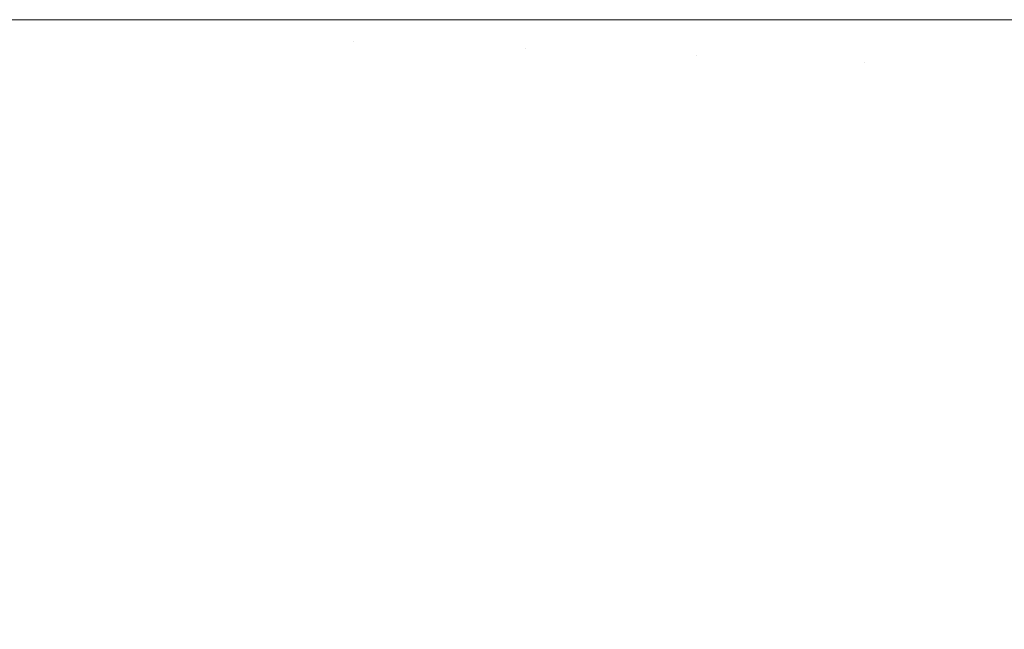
# Model space of a CAD drawing. Header units: centimetres. Extents: x -26 to 27.3, y -25.3 to -23.5.
# Tile 171 of 200: x 27.2136 to 27.2379, y -25.175 to -25.1599. Entities that reach past the tile are written whole.
import ezdxf

# ---------------------------------------------------------------- set-up
doc = ezdxf.new("R2010")
doc.units = ezdxf.units.CM
doc.header["$LTSCALE"] = 2.54
doc.layers.add('Lucido design-1', color=7, linetype='Continuous')

# ---------------------------------------------------------------- blocks, each defined once
blk = doc.blocks.new('Gruppo-4-1')
at = {"color": 7, "linetype": 'Continuous', "lineweight": 9}
for points, invisible_edges in [([(27.213269, -25.159888, -349.282743), (27.215312, -25.159888, -349.282868), (27.215312, -23.559888, -349.282868), (27.213269, -23.559888, -349.282743)], 10), ([(27.217572, -23.559888, -349.283005), (27.215312, -23.559888, -349.282868), (27.215312, -25.159888, -349.282868), (27.217572, -25.159888, -349.283005)], 10), ([(27.217572, -25.159888, -349.283005), (27.219296, -25.159888, -349.283185), (27.219296, -23.559888, -349.283185), (27.217572, -23.559888, -349.283005)], 10), ([(27.221862, -23.559888, -349.283452), (27.219296, -23.559888, -349.283185), (27.219296, -25.159888, -349.283185), (27.221862, -25.159888, -349.283452)], 10), ([(27.221862, -25.159888, -349.283452), (27.223269, -25.159888, -349.28366), (27.223269, -23.559888, -349.28366), (27.221862, -23.559888, -349.283452)], 10), ([(27.226121, -23.559888, -349.284083), (27.223269, -23.559888, -349.28366), (27.223269, -25.159888, -349.28366), (27.226121, -25.159888, -349.284083)], 10), ([(27.226121, -25.159888, -349.284083), (27.227226, -25.159888, -349.284295), (27.227226, -23.559888, -349.284295), (27.226121, -23.559888, -349.284083)], 10), ([(27.230342, -23.559888, -349.284894), (27.227226, -23.559888, -349.284295), (27.227226, -25.159888, -349.284295), (27.230342, -25.159888, -349.284894)], 10), ([(27.215308, -25.160141, -350.082489), (27.215292, -25.160393, -350.082489), (27.211318, -25.160055, -350.082647), (27.211323, -25.159972, -350.082647)], 15), ([(27.215314, -25.159888, -350.082489), (27.215308, -25.160141, -350.082489), (27.211323, -25.159972, -350.082647), (27.211325, -25.159888, -350.082647)], 7), ([(27.215312, -25.159888, -349.282868), (27.213269, -25.159888, -349.282743), (27.213265, -25.160054, -349.282743), (27.217565, -25.160237, -349.283005)], 14), ([(27.219298, -25.159888, -350.082171), (27.219289, -25.16031, -350.082171), (27.215308, -25.160141, -350.082489), (27.215314, -25.159888, -350.082489)], 7), ([(27.217565, -25.160237, -349.283005), (27.217572, -25.159888, -349.283005), (27.215312, -25.159888, -349.282868)], 9), ([(27.219296, -25.159888, -349.283185), (27.217572, -25.159888, -349.283005), (27.217565, -25.160237, -349.283005), (27.221851, -25.160419, -349.283452)], 14), ([(27.223272, -25.159888, -350.081693), (27.22326, -25.160479, -350.081693), (27.219289, -25.16031, -350.082171), (27.219298, -25.159888, -350.082171)], 7), ([(27.221851, -25.160419, -349.283452), (27.221862, -25.159888, -349.283452), (27.219296, -25.159888, -349.283185)], 9), ([(27.221851, -25.160419, -349.283452), (27.226106, -25.1606, -349.284083), (27.226121, -25.159888, -349.284083), (27.223269, -25.159888, -349.28366)], 11), ([(27.223269, -25.159888, -349.28366), (27.221862, -25.159888, -349.283452), (27.221851, -25.160419, -349.283452)], 10), ([(27.22723, -25.159888, -350.081056), (27.227213, -25.160647, -350.081056), (27.22326, -25.160479, -350.081693), (27.223272, -25.159888, -350.081693)], 7), ([(27.226106, -25.1606, -349.284083), (27.230323, -25.160779, -349.284894), (27.230342, -25.159888, -349.284894), (27.227226, -25.159888, -349.284295)], 11), ([(27.227226, -25.159888, -349.284295), (27.226121, -25.159888, -349.284083), (27.226106, -25.1606, -349.284083)], 10), ([(27.231163, -25.159888, -350.080259), (27.231143, -25.160814, -350.080259), (27.227213, -25.160647, -350.081056), (27.22723, -25.159888, -350.081056)], 7), ([(27.230323, -25.160779, -349.284894), (27.234495, -25.160956, -349.285885), (27.234517, -25.159888, -349.285885), (27.23116, -25.159888, -349.285088)], 11), ([(27.23116, -25.159888, -349.285088), (27.230342, -25.159888, -349.284894), (27.230323, -25.160779, -349.284894)], 10), ([(27.235066, -25.159888, -350.079304), (27.235043, -25.160979, -350.079304), (27.231143, -25.160814, -350.080259), (27.231163, -25.159888, -350.080259)], 7), ([(27.234495, -25.160956, -349.285885), (27.238613, -25.161131, -349.287051), (27.23864, -25.159888, -349.287051), (27.235064, -25.159888, -349.286039)], 11), ([(27.235064, -25.159888, -349.286039), (27.234517, -25.159888, -349.285885), (27.234495, -25.160956, -349.285885)], 10), ([(27.238933, -25.159888, -350.078192), (27.238906, -25.161143, -350.078192), (27.235043, -25.160979, -350.079304), (27.235066, -25.159888, -350.079304)], 7), ([(27.215228, -25.160895, -350.082489), (27.21518, -25.161144, -350.082489), (27.211281, -25.160303, -350.082647), (27.211297, -25.160221, -350.082647)], 15), ([(27.215265, -25.160645, -350.082489), (27.215228, -25.160895, -350.082489), (27.211297, -25.160221, -350.082647), (27.211309, -25.160138, -350.082647)], 15), ([(27.215292, -25.160393, -350.082489), (27.215265, -25.160645, -350.082489), (27.211309, -25.160138, -350.082647), (27.211318, -25.160055, -350.082647)], 15), ([(27.213255, -25.16022, -349.282743), (27.213237, -25.160385, -349.282743), (27.217506, -25.160932, -349.283005), (27.217543, -25.160585, -349.283005)], 15), ([(27.213265, -25.160054, -349.282743), (27.213255, -25.16022, -349.282743), (27.217543, -25.160585, -349.283005), (27.217565, -25.160237, -349.283005)], 15), ([(27.219289, -25.16031, -350.082171), (27.219262, -25.160731, -350.082171), (27.215292, -25.160393, -350.082489), (27.215308, -25.160141, -350.082489)], 15), ([(27.217565, -25.160237, -349.283005), (27.217543, -25.160585, -349.283005), (27.221817, -25.160949, -349.283452), (27.221851, -25.160419, -349.283452)], 15), ([(27.215052, -25.161633, -350.082489), (27.214973, -25.161874, -350.082489), (27.211212, -25.160545, -350.082647), (27.211239, -25.160465, -350.082647)], 15), ([(27.215121, -25.16139, -350.082489), (27.215052, -25.161633, -350.082489), (27.211239, -25.160465, -350.082647), (27.211261, -25.160385, -350.082647)], 15), ([(27.21518, -25.161144, -350.082489), (27.215121, -25.16139, -350.082489), (27.211261, -25.160385, -350.082647), (27.211281, -25.160303, -350.082647)], 15), ([(27.213237, -25.160385, -349.282743), (27.213212, -25.16055, -349.282743), (27.217454, -25.161277, -349.283005), (27.217506, -25.160932, -349.283005)], 15), ([(27.219262, -25.160731, -350.082171), (27.219218, -25.161151, -350.082171), (27.215265, -25.160645, -350.082489), (27.215292, -25.160393, -350.082489)], 15), ([(27.22326, -25.160479, -350.081693), (27.223222, -25.161068, -350.081693), (27.219262, -25.160731, -350.082171), (27.219289, -25.16031, -350.082171)], 15), ([(27.221851, -25.160419, -349.283452), (27.221817, -25.160949, -349.283452), (27.226061, -25.16131, -349.284083), (27.226106, -25.1606, -349.284083)], 15), ([(27.227213, -25.160647, -350.081056), (27.227165, -25.161404, -350.081056), (27.223222, -25.161068, -350.081693), (27.22326, -25.160479, -350.081693)], 15), ([(27.214784, -25.162343, -350.082489), (27.214675, -25.162571, -350.082489), (27.211114, -25.160776, -350.082647), (27.21115, -25.1607, -350.082647)], 15), ([(27.214884, -25.16211, -350.082489), (27.214784, -25.162343, -350.082489), (27.21115, -25.1607, -350.082647), (27.211183, -25.160623, -350.082647)], 15), ([(27.214973, -25.161874, -350.082489), (27.214884, -25.16211, -350.082489), (27.211183, -25.160623, -350.082647), (27.211212, -25.160545, -350.082647)], 15), ([(27.213181, -25.160713, -349.282743), (27.213142, -25.160875, -349.282743), (27.217307, -25.161959, -349.283005), (27.217388, -25.16162, -349.283005)], 15), ([(27.213212, -25.16055, -349.282743), (27.213181, -25.160713, -349.282743), (27.217388, -25.16162, -349.283005), (27.217454, -25.161277, -349.283005)], 15), ([(27.219218, -25.161151, -350.082171), (27.219155, -25.161569, -350.082171), (27.215228, -25.160895, -350.082489), (27.215265, -25.160645, -350.082489)], 15), ([(27.217543, -25.160585, -349.283005), (27.217506, -25.160932, -349.283005), (27.221761, -25.161477, -349.283452), (27.221817, -25.160949, -349.283452)], 15), ([(27.223222, -25.161068, -350.081693), (27.22316, -25.161656, -350.081693), (27.219218, -25.161151, -350.082171), (27.219262, -25.160731, -350.082171)], 15), ([(27.226106, -25.1606, -349.284083), (27.226061, -25.16131, -349.284083), (27.230266, -25.161668, -349.284894), (27.230323, -25.160779, -349.284894)], 15), ([(27.231143, -25.160814, -350.080259), (27.231085, -25.161738, -350.080259), (27.227165, -25.161404, -350.081056), (27.227213, -25.160647, -350.081056)], 15), ([(27.214291, -25.163226, -350.082489), (27.214145, -25.163432, -350.082489), (27.210939, -25.161061, -350.082647), (27.210987, -25.160992, -350.082647)], 15), ([(27.214429, -25.163013, -350.082489), (27.214291, -25.163226, -350.082489), (27.210987, -25.160992, -350.082647), (27.211032, -25.160922, -350.082647)], 15), ([(27.214557, -25.162795, -350.082489), (27.214429, -25.163013, -350.082489), (27.211032, -25.160922, -350.082647), (27.211075, -25.16085, -350.082647)], 15), ([(27.214675, -25.162571, -350.082489), (27.214557, -25.162795, -350.082489), (27.211075, -25.16085, -350.082647), (27.211114, -25.160776, -350.082647)], 15), ([(27.213142, -25.160875, -349.282743), (27.213097, -25.161035, -349.282743), (27.217212, -25.162295, -349.283005), (27.217307, -25.161959, -349.283005)], 15), ([(27.219155, -25.161569, -350.082171), (27.219075, -25.161983, -350.082171), (27.21518, -25.161144, -350.082489), (27.215228, -25.160895, -350.082489)], 15), ([(27.217506, -25.160932, -349.283005), (27.217454, -25.161277, -349.283005), (27.221682, -25.162002, -349.283452), (27.221761, -25.161477, -349.283452)], 15), ([(27.221817, -25.160949, -349.283452), (27.221761, -25.161477, -349.283452), (27.225985, -25.162018, -349.284083), (27.226061, -25.16131, -349.284083)], 15), ([(27.230323, -25.160779, -349.284894), (27.230266, -25.161668, -349.284894), (27.234427, -25.162022, -349.285885), (27.234495, -25.160956, -349.285885)], 15), ([(27.235043, -25.160979, -350.079304), (27.234974, -25.162069, -350.079304), (27.231085, -25.161738, -350.080259), (27.231143, -25.160814, -350.080259)], 15), ([(27.234495, -25.160956, -349.285885), (27.234427, -25.162022, -349.285885), (27.238534, -25.162372, -349.287051), (27.238613, -25.161131, -349.287051)], 15), ([(27.238906, -25.161143, -350.078192), (27.238826, -25.162397, -350.078192), (27.234974, -25.162069, -350.079304), (27.235043, -25.160979, -350.079304)], 15), ([(27.213827, -25.163826, -350.082489), (27.213656, -25.164012, -350.082489), (27.210777, -25.161253, -350.082647), (27.210833, -25.161191, -350.082647)], 15), ([(27.21399, -25.163633, -350.082489), (27.213827, -25.163826, -350.082489), (27.210833, -25.161191, -350.082647), (27.210887, -25.161127, -350.082647)], 15), ([(27.214145, -25.163432, -350.082489), (27.21399, -25.163633, -350.082489), (27.210887, -25.161127, -350.082647), (27.210939, -25.161061, -350.082647)], 15), ([(27.213045, -25.161192, -349.282743), (27.212986, -25.161348, -349.282743), (27.21698, -25.162953, -349.283005), (27.217103, -25.162626, -349.283005)], 15), ([(27.213097, -25.161035, -349.282743), (27.213045, -25.161192, -349.282743), (27.217103, -25.162626, -349.283005), (27.217212, -25.162295, -349.283005)], 15), ([(27.219075, -25.161983, -350.082171), (27.218977, -25.162394, -350.082171), (27.215121, -25.16139, -350.082489), (27.21518, -25.161144, -350.082489)], 15), ([(27.22316, -25.161656, -350.081693), (27.223072, -25.16224, -350.081693), (27.219155, -25.161569, -350.082171), (27.219218, -25.161151, -350.082171)], 15), ([(27.227165, -25.161404, -350.081056), (27.227085, -25.162159, -350.081056), (27.22316, -25.161656, -350.081693), (27.223222, -25.161068, -350.081693)], 15), ([(27.213656, -25.164012, -350.082489), (27.213477, -25.164191, -350.082489), (27.210718, -25.161312, -350.082647), (27.210777, -25.161253, -350.082647)], 15), ([(27.212986, -25.161348, -349.282743), (27.212921, -25.161501, -349.282743), (27.216843, -25.163274, -349.283005), (27.21698, -25.162953, -349.283005)], 15), ([(27.218977, -25.162394, -350.082171), (27.218862, -25.1628, -350.082171), (27.215052, -25.161633, -350.082489), (27.215121, -25.16139, -350.082489)], 15), ([(27.217454, -25.161277, -349.283005), (27.217388, -25.16162, -349.283005), (27.221581, -25.162523, -349.283452), (27.221682, -25.162002, -349.283452)], 15), ([(27.221761, -25.161477, -349.283452), (27.221682, -25.162002, -349.283452), (27.22588, -25.162722, -349.284083), (27.225985, -25.162018, -349.284083)], 15), ([(27.226061, -25.16131, -349.284083), (27.225985, -25.162018, -349.284083), (27.230172, -25.162554, -349.284894), (27.230266, -25.161668, -349.284894)], 15), ([(27.231085, -25.161738, -350.080259), (27.230986, -25.162658, -350.080259), (27.227085, -25.162159, -350.081056), (27.227165, -25.161404, -350.081056)], 15), ([(27.21285, -25.161651, -349.282743), (27.212772, -25.161798, -349.282743), (27.216529, -25.163897, -349.283005), (27.216692, -25.163588, -349.283005)], 15), ([(27.212921, -25.161501, -349.282743), (27.21285, -25.161651, -349.282743), (27.216692, -25.163588, -349.283005), (27.216843, -25.163274, -349.283005)], 15), ([(27.218862, -25.1628, -350.082171), (27.21873, -25.163201, -350.082171), (27.214973, -25.161874, -350.082489), (27.215052, -25.161633, -350.082489)], 15), ([(27.217388, -25.16162, -349.283005), (27.217307, -25.161959, -349.283005), (27.221458, -25.16304, -349.283452), (27.221581, -25.162523, -349.283452)], 15), ([(27.223072, -25.16224, -350.081693), (27.22296, -25.162821, -350.081693), (27.219075, -25.161983, -350.082171), (27.219155, -25.161569, -350.082171)], 15), ([(27.227085, -25.162159, -350.081056), (27.226972, -25.162909, -350.081056), (27.223072, -25.16224, -350.081693), (27.22316, -25.161656, -350.081693)], 15), ([(27.230266, -25.161668, -349.284894), (27.230172, -25.162554, -349.284894), (27.234313, -25.163084, -349.285885), (27.234427, -25.162022, -349.285885)], 15), ([(27.212687, -25.161941, -349.282743), (27.212597, -25.162081, -349.282743), (27.216163, -25.164491, -349.283005), (27.216352, -25.164198, -349.283005)], 15), ([(27.212772, -25.161798, -349.282743), (27.212687, -25.161941, -349.282743), (27.216352, -25.164198, -349.283005), (27.216529, -25.163897, -349.283005)], 15), ([(27.21873, -25.163201, -350.082171), (27.218581, -25.163596, -350.082171), (27.214884, -25.16211, -350.082489), (27.214973, -25.161874, -350.082489)], 15), ([(27.217307, -25.161959, -349.283005), (27.217212, -25.162295, -349.283005), (27.221314, -25.163551, -349.283452), (27.221458, -25.16304, -349.283452)], 15), ([(27.234974, -25.162069, -350.079304), (27.234858, -25.163154, -350.079304), (27.230986, -25.162658, -350.080259), (27.231085, -25.161738, -350.080259)], 15), ([(27.212501, -25.162216, -349.282743), (27.2124, -25.162348, -349.282743), (27.215748, -25.165052, -349.283005), (27.215961, -25.164776, -349.283005)], 15), ([(27.212597, -25.162081, -349.282743), (27.212501, -25.162216, -349.282743), (27.215961, -25.164776, -349.283005), (27.216163, -25.164491, -349.283005)], 15), ([(27.218581, -25.163596, -350.082171), (27.218415, -25.163984, -350.082171), (27.214784, -25.162343, -350.082489), (27.214884, -25.16211, -350.082489)], 15), ([(27.22296, -25.162821, -350.081693), (27.222823, -25.163395, -350.081693), (27.218977, -25.162394, -350.082171), (27.219075, -25.161983, -350.082171)], 15), ([(27.221682, -25.162002, -349.283452), (27.221581, -25.162523, -349.283452), (27.225745, -25.163421, -349.284083), (27.22588, -25.162722, -349.284083)], 15), ([(27.225985, -25.162018, -349.284083), (27.22588, -25.162722, -349.284083), (27.23004, -25.163435, -349.284894), (27.230172, -25.162554, -349.284894)], 15), ([(27.230986, -25.162658, -350.080259), (27.230849, -25.163574, -350.080259), (27.226972, -25.162909, -350.081056), (27.227085, -25.162159, -350.081056)], 15), ([(27.234427, -25.162022, -349.285885), (27.234313, -25.163084, -349.285885), (27.238403, -25.163608, -349.287051), (27.238534, -25.162372, -349.287051)], 15), ([(27.238826, -25.162397, -350.078192), (27.238693, -25.163645, -350.078192), (27.234858, -25.163154, -350.079304), (27.234974, -25.162069, -350.079304)], 15), ([(27.2124, -25.162348, -349.282743), (27.212292, -25.162475, -349.282743), (27.215523, -25.165318, -349.283005), (27.215748, -25.165052, -349.283005)], 15), ([(27.218415, -25.163984, -350.082171), (27.218233, -25.164365, -350.082171), (27.214675, -25.162571, -350.082489), (27.214784, -25.162343, -350.082489)], 15), ([(27.217212, -25.162295, -349.283005), (27.217103, -25.162626, -349.283005), (27.221147, -25.164055, -349.283452), (27.221314, -25.163551, -349.283452)], 15), ([(27.222823, -25.163395, -350.081693), (27.222662, -25.163964, -350.081693), (27.218862, -25.1628, -350.082171), (27.218977, -25.162394, -350.082171)], 15), ([(27.226972, -25.162909, -350.081056), (27.226828, -25.163654, -350.081056), (27.22296, -25.162821, -350.081693), (27.223072, -25.16224, -350.081693)], 15), ([(27.21218, -25.162597, -349.282743), (27.212062, -25.162715, -349.282743), (27.21504, -25.165822, -349.283005), (27.215287, -25.165575, -349.283005)], 15), ([(27.212292, -25.162475, -349.282743), (27.21218, -25.162597, -349.282743), (27.215287, -25.165575, -349.283005), (27.215523, -25.165318, -349.283005)], 15), ([(27.218233, -25.164365, -350.082171), (27.218035, -25.164738, -350.082171), (27.214557, -25.162795, -350.082489), (27.214675, -25.162571, -350.082489)], 15), ([(27.217103, -25.162626, -349.283005), (27.21698, -25.162953, -349.283005), (27.22096, -25.164552, -349.283452), (27.221147, -25.164055, -349.283452)], 15), ([(27.221581, -25.162523, -349.283452), (27.221458, -25.16304, -349.283452), (27.22558, -25.164113, -349.284083), (27.225745, -25.163421, -349.284083)], 15), ([(27.230172, -25.162554, -349.284894), (27.23004, -25.163435, -349.284894), (27.234155, -25.164141, -349.285885), (27.234313, -25.163084, -349.285885)], 15), ([(27.234858, -25.163154, -350.079304), (27.234697, -25.164234, -350.079304), (27.230849, -25.163574, -350.080259), (27.230986, -25.162658, -350.080259)], 15), ([(27.211813, -25.162935, -349.282743), (27.211681, -25.163036, -349.282743), (27.214241, -25.166496, -349.283005), (27.214517, -25.166283, -349.283005)], 15), ([(27.21194, -25.162827, -349.282743), (27.211813, -25.162935, -349.282743), (27.214517, -25.166283, -349.283005), (27.214783, -25.166058, -349.283005)], 15), ([(27.212062, -25.162715, -349.282743), (27.21194, -25.162827, -349.282743), (27.214783, -25.166058, -349.283005), (27.21504, -25.165822, -349.283005)], 15), ([(27.218035, -25.164738, -350.082171), (27.217822, -25.165102, -350.082171), (27.214429, -25.163013, -350.082489), (27.214557, -25.162795, -350.082489)], 15), ([(27.222662, -25.163964, -350.081693), (27.222477, -25.164525, -350.081693), (27.21873, -25.163201, -350.082171), (27.218862, -25.1628, -350.082171)], 15), ([(27.226828, -25.163654, -350.081056), (27.226653, -25.164392, -350.081056), (27.222823, -25.163395, -350.081693), (27.22296, -25.162821, -350.081693)], 15), ([(27.22588, -25.162722, -349.284083), (27.225745, -25.163421, -349.284083), (27.229871, -25.16431, -349.284894), (27.23004, -25.163435, -349.284894)], 15), ([(27.230849, -25.163574, -350.080259), (27.230674, -25.164483, -350.080259), (27.226828, -25.163654, -350.081056), (27.226972, -25.162909, -350.081056)], 15), ([(27.211546, -25.163132, -349.282743), (27.211406, -25.163222, -349.282743), (27.213663, -25.166887, -349.283005), (27.213956, -25.166698, -349.283005)], 15), ([(27.211681, -25.163036, -349.282743), (27.211546, -25.163132, -349.282743), (27.213956, -25.166698, -349.283005), (27.214241, -25.166496, -349.283005)], 15), ([(27.217822, -25.165102, -350.082171), (27.217593, -25.165457, -350.082171), (27.214291, -25.163226, -350.082489), (27.214429, -25.163013, -350.082489)], 15), ([(27.21698, -25.162953, -349.283005), (27.216843, -25.163274, -349.283005), (27.220752, -25.16504, -349.283452), (27.22096, -25.164552, -349.283452)], 15), ([(27.221458, -25.16304, -349.283452), (27.221314, -25.163551, -349.283452), (27.225386, -25.164798, -349.284083), (27.22558, -25.164113, -349.284083)], 15), ([(27.234313, -25.163084, -349.285885), (27.234155, -25.164141, -349.285885), (27.238219, -25.164837, -349.287051), (27.238403, -25.163608, -349.287051)], 15), ([(27.238693, -25.163645, -350.078192), (27.238508, -25.164887, -350.078192), (27.234697, -25.164234, -350.079304), (27.234858, -25.163154, -350.079304)], 15), ([(27.211406, -25.163222, -349.282743), (27.211263, -25.163307, -349.282743), (27.213362, -25.167064, -349.283005), (27.213663, -25.166887, -349.283005)], 15), ([(27.217349, -25.165802, -350.082171), (27.217091, -25.166136, -350.082171), (27.21399, -25.163633, -350.082489), (27.214145, -25.163432, -350.082489)], 15), ([(27.217593, -25.165457, -350.082171), (27.217349, -25.165802, -350.082171), (27.214145, -25.163432, -350.082489), (27.214291, -25.163226, -350.082489)], 15), ([(27.216843, -25.163274, -349.283005), (27.216692, -25.163588, -349.283005), (27.220523, -25.16552, -349.283452), (27.220752, -25.16504, -349.283452)], 15), ([(27.222477, -25.164525, -350.081693), (27.222269, -25.165078, -350.081693), (27.218581, -25.163596, -350.082171), (27.21873, -25.163201, -350.082171)], 15), ([(27.226653, -25.164392, -350.081056), (27.226446, -25.165123, -350.081056), (27.222662, -25.163964, -350.081693), (27.222823, -25.163395, -350.081693)], 15), ([(27.225745, -25.163421, -349.284083), (27.22558, -25.164113, -349.284083), (27.229665, -25.165177, -349.284894), (27.229871, -25.16431, -349.284894)], 15), ([(27.23004, -25.163435, -349.284894), (27.229871, -25.16431, -349.284894), (27.233952, -25.16519, -349.285885), (27.234155, -25.164141, -349.285885)], 15), ([(27.217091, -25.166136, -350.082171), (27.216819, -25.166458, -350.082171), (27.213827, -25.163826, -350.082489), (27.21399, -25.163633, -350.082489)], 15), ([(27.216692, -25.163588, -349.283005), (27.216529, -25.163897, -349.283005), (27.220274, -25.165989, -349.283452), (27.220523, -25.16552, -349.283452)], 15), ([(27.222269, -25.165078, -350.081693), (27.222037, -25.165621, -350.081693), (27.218415, -25.163984, -350.082171), (27.218581, -25.163596, -350.082171)], 15), ([(27.221314, -25.163551, -349.283452), (27.221147, -25.164055, -349.283452), (27.225163, -25.165474, -349.284083), (27.225386, -25.164798, -349.284083)], 15), ([(27.230674, -25.164483, -350.080259), (27.230459, -25.165384, -350.080259), (27.226653, -25.164392, -350.081056), (27.226828, -25.163654, -350.081056)], 15), ([(27.234697, -25.164234, -350.079304), (27.234489, -25.165305, -350.079304), (27.230674, -25.164483, -350.080259), (27.230849, -25.163574, -350.080259)], 15), ([(27.216819, -25.166458, -350.082171), (27.216533, -25.166769, -350.082171), (27.213656, -25.164012, -350.082489), (27.213827, -25.163826, -350.082489)], 15), ([(27.216529, -25.163897, -349.283005), (27.216352, -25.164198, -349.283005), (27.220005, -25.166447, -349.283452), (27.220274, -25.165989, -349.283452)], 15), ([(27.216533, -25.166769, -350.082171), (27.216234, -25.167068, -350.082171), (27.213477, -25.164191, -350.082489), (27.213656, -25.164012, -350.082489)], 15), ([(27.222037, -25.165621, -350.081693), (27.221782, -25.166155, -350.081693), (27.218233, -25.164365, -350.082171), (27.218415, -25.163984, -350.082171)], 15), ([(27.221147, -25.164055, -349.283452), (27.22096, -25.164552, -349.283452), (27.224912, -25.16614, -349.284083), (27.225163, -25.165474, -349.284083)], 15), ([(27.226446, -25.165123, -350.081056), (27.226208, -25.165843, -350.081056), (27.222477, -25.164525, -350.081693), (27.222662, -25.163964, -350.081693)], 15), ([(27.22558, -25.164113, -349.284083), (27.225386, -25.164798, -349.284083), (27.229422, -25.166034, -349.284894), (27.229665, -25.165177, -349.284894)], 15), ([(27.234155, -25.164141, -349.285885), (27.233952, -25.16519, -349.285885), (27.237982, -25.166058, -349.287051), (27.238219, -25.164837, -349.287051)], 15), ([(27.215923, -25.167354, -350.082171), (27.215601, -25.167626, -350.082171), (27.213098, -25.164525, -350.082489), (27.213291, -25.164362, -350.082489)], 15), ([(27.216234, -25.167068, -350.082171), (27.215923, -25.167354, -350.082171), (27.213291, -25.164362, -350.082489), (27.213477, -25.164191, -350.082489)], 15), ([(27.216352, -25.164198, -349.283005), (27.216163, -25.164491, -349.283005), (27.219717, -25.166893, -349.283452), (27.220005, -25.166447, -349.283452)], 15), ([(27.221782, -25.166155, -350.081693), (27.221505, -25.166676, -350.081693), (27.218035, -25.164738, -350.082171), (27.218233, -25.164365, -350.082171)], 15), ([(27.230459, -25.165384, -350.080259), (27.230207, -25.166274, -350.080259), (27.226446, -25.165123, -350.081056), (27.226653, -25.164392, -350.081056)], 15), ([(27.229871, -25.16431, -349.284894), (27.229665, -25.165177, -349.284894), (27.233705, -25.166229, -349.285885), (27.233952, -25.16519, -349.285885)], 15), ([(27.238508, -25.164887, -350.078192), (27.238269, -25.16612, -350.078192), (27.234489, -25.165305, -350.079304), (27.234697, -25.164234, -350.079304)], 15), ([(27.215601, -25.167626, -350.082171), (27.215267, -25.167884, -350.082171), (27.212897, -25.16468, -350.082489), (27.213098, -25.164525, -350.082489)], 15), ([(27.216163, -25.164491, -349.283005), (27.215961, -25.164776, -349.283005), (27.21941, -25.167326, -349.283452), (27.219717, -25.166893, -349.283452)], 15), ([(27.22096, -25.164552, -349.283452), (27.220752, -25.16504, -349.283452), (27.224632, -25.166795, -349.284083), (27.224912, -25.16614, -349.284083)], 15), ([(27.226208, -25.165843, -350.081056), (27.22594, -25.166553, -350.081056), (27.222269, -25.165078, -350.081693), (27.222477, -25.164525, -350.081693)], 15), ([(27.234489, -25.165305, -350.079304), (27.234237, -25.166367, -350.079304), (27.230459, -25.165384, -350.080259), (27.230674, -25.164483, -350.080259)], 15), ([(27.214922, -25.168128, -350.082171), (27.214567, -25.168357, -350.082171), (27.212478, -25.164964, -350.082489), (27.212691, -25.164826, -350.082489)], 15), ([(27.215267, -25.167884, -350.082171), (27.214922, -25.168128, -350.082171), (27.212691, -25.164826, -350.082489), (27.212897, -25.16468, -350.082489)], 15), ([(27.215961, -25.164776, -349.283005), (27.215748, -25.165052, -349.283005), (27.219085, -25.167746, -349.283452), (27.21941, -25.167326, -349.283452)], 15), ([(27.221505, -25.166676, -350.081693), (27.221206, -25.167186, -350.081693), (27.217822, -25.165102, -350.082171), (27.218035, -25.164738, -350.082171)], 15), ([(27.225386, -25.164798, -349.284083), (27.225163, -25.165474, -349.284083), (27.229143, -25.16688, -349.284894), (27.229422, -25.166034, -349.284894)], 15), ([(27.214203, -25.16857, -350.082171), (27.21383, -25.168768, -350.082171), (27.212036, -25.16521, -350.082489), (27.21226, -25.165092, -350.082489)], 15), ([(27.214567, -25.168357, -350.082171), (27.214203, -25.16857, -350.082171), (27.21226, -25.165092, -350.082489), (27.212478, -25.164964, -350.082489)], 15), ([(27.215748, -25.165052, -349.283005), (27.215523, -25.165318, -349.283005), (27.218743, -25.168152, -349.283452), (27.219085, -25.167746, -349.283452)], 15), ([(27.221206, -25.167186, -350.081693), (27.220885, -25.167682, -350.081693), (27.217593, -25.165457, -350.082171), (27.217822, -25.165102, -350.082171)], 15), ([(27.220752, -25.16504, -349.283452), (27.220523, -25.16552, -349.283452), (27.224326, -25.167437, -349.284083), (27.224632, -25.166795, -349.284083)], 15), ([(27.22594, -25.166553, -350.081056), (27.225643, -25.167251, -350.081056), (27.222037, -25.165621, -350.081693), (27.222269, -25.165078, -350.081693)], 15), ([(27.230207, -25.166274, -350.080259), (27.229917, -25.167154, -350.080259), (27.226208, -25.165843, -350.081056), (27.226446, -25.165123, -350.081056)], 15), ([(27.21383, -25.168768, -350.082171), (27.213449, -25.16895, -350.082171), (27.211808, -25.165319, -350.082489), (27.212036, -25.16521, -350.082489)], 15), ([(27.215523, -25.165318, -349.283005), (27.215287, -25.165575, -349.283005), (27.218384, -25.168543, -349.283452), (27.218743, -25.168152, -349.283452)], 15), ([(27.229665, -25.165177, -349.284894), (27.229422, -25.166034, -349.284894), (27.233414, -25.167257, -349.285885), (27.233705, -25.166229, -349.285885)], 15), ([(27.234237, -25.166367, -350.079304), (27.233939, -25.167417, -350.079304), (27.230207, -25.166274, -350.080259), (27.230459, -25.165384, -350.080259)], 15), ([(27.233952, -25.16519, -349.285885), (27.233705, -25.166229, -349.285885), (27.237695, -25.167268, -349.287051), (27.237982, -25.166058, -349.287051)], 15), ([(27.238269, -25.16612, -350.078192), (27.237979, -25.167342, -350.078192), (27.234237, -25.166367, -350.079304), (27.234489, -25.165305, -350.079304)], 15), ([(27.215287, -25.165575, -349.283005), (27.21504, -25.165822, -349.283005), (27.218008, -25.168919, -349.283452), (27.218384, -25.168543, -349.283452)], 15), ([(27.220885, -25.167682, -350.081693), (27.220544, -25.168165, -350.081693), (27.217349, -25.165802, -350.082171), (27.217593, -25.165457, -350.082171)], 15), ([(27.220523, -25.16552, -349.283452), (27.220274, -25.165989, -349.283452), (27.223992, -25.168066, -349.284083), (27.224326, -25.167437, -349.284083)], 15), ([(27.225643, -25.167251, -350.081056), (27.225315, -25.167936, -350.081056), (27.221782, -25.166155, -350.081693), (27.222037, -25.165621, -350.081693)], 15), ([(27.225163, -25.165474, -349.284083), (27.224912, -25.16614, -349.284083), (27.228828, -25.167714, -349.284894), (27.229143, -25.16688, -349.284894)], 15), ([(27.21504, -25.165822, -349.283005), (27.214783, -25.166058, -349.283005), (27.217617, -25.169278, -349.283452), (27.218008, -25.168919, -349.283452)], 15), ([(27.220544, -25.168165, -350.081693), (27.220183, -25.168632, -350.081693), (27.217091, -25.166136, -350.082171), (27.217349, -25.165802, -350.082171)], 15), ([(27.229917, -25.167154, -350.080259), (27.22959, -25.16802, -350.080259), (27.22594, -25.166553, -350.081056), (27.226208, -25.165843, -350.081056)], 15), ([(27.214783, -25.166058, -349.283005), (27.214517, -25.166283, -349.283005), (27.217211, -25.16962, -349.283452), (27.217617, -25.169278, -349.283452)], 15), ([(27.220274, -25.165989, -349.283452), (27.220005, -25.166447, -349.283452), (27.223631, -25.16868, -349.284083), (27.223992, -25.168066, -349.284083)], 15), ([(27.229422, -25.166034, -349.284894), (27.229143, -25.16688, -349.284894), (27.23308, -25.168271, -349.285885), (27.233414, -25.167257, -349.285885)], 15), ([(27.237982, -25.166058, -349.287051), (27.237695, -25.167268, -349.287051), (27.241627, -25.168291, -349.288392), (27.241954, -25.166914, -349.288392)], 15), ([(27.214517, -25.166283, -349.283005), (27.214241, -25.166496, -349.283005), (27.216791, -25.169945, -349.283452), (27.217211, -25.16962, -349.283452)], 15), ([(27.220183, -25.168632, -350.081693), (27.219802, -25.169084, -350.081693), (27.216819, -25.166458, -350.082171), (27.217091, -25.166136, -350.082171)], 15), ([(27.225315, -25.167936, -350.081056), (27.224959, -25.168606, -350.081056), (27.221505, -25.166676, -350.081693), (27.221782, -25.166155, -350.081693)], 15), ([(27.224912, -25.16614, -349.284083), (27.224632, -25.166795, -349.284083), (27.228479, -25.168533, -349.284894), (27.228828, -25.167714, -349.284894)], 15), ([(27.233939, -25.167417, -350.079304), (27.233598, -25.168454, -350.079304), (27.229917, -25.167154, -350.080259), (27.230207, -25.166274, -350.080259)], 15), ([(27.233705, -25.166229, -349.285885), (27.233414, -25.167257, -349.285885), (27.237356, -25.168464, -349.287051), (27.237695, -25.167268, -349.287051)], 15), ([(27.214241, -25.166496, -349.283005), (27.213956, -25.166698, -349.283005), (27.216358, -25.170252, -349.283452), (27.216791, -25.169945, -349.283452)], 15), ([(27.219802, -25.169084, -350.081693), (27.219402, -25.169519, -350.081693), (27.216533, -25.166769, -350.082171), (27.216819, -25.166458, -350.082171)], 15), ([(27.220005, -25.166447, -349.283452), (27.219717, -25.166893, -349.283452), (27.223245, -25.169278, -349.284083), (27.223631, -25.16868, -349.284083)], 15), ([(27.22959, -25.16802, -350.080259), (27.229227, -25.168872, -350.080259), (27.225643, -25.167251, -350.081056), (27.22594, -25.166553, -350.081056)], 15), ([(27.237979, -25.167342, -350.078192), (27.237636, -25.16855, -350.078192), (27.233939, -25.167417, -350.079304), (27.234237, -25.166367, -350.079304)], 15), ([(27.213956, -25.166698, -349.283005), (27.213663, -25.166887, -349.283005), (27.215912, -25.17054, -349.283452), (27.216358, -25.170252, -349.283452)], 15), ([(27.219402, -25.169519, -350.081693), (27.218984, -25.169937, -350.081693), (27.216234, -25.167068, -350.082171), (27.216533, -25.166769, -350.082171)], 15), ([(27.224959, -25.168606, -350.081056), (27.224575, -25.169261, -350.081056), (27.221206, -25.167186, -350.081693), (27.221505, -25.166676, -350.081693)], 15), ([(27.224632, -25.166795, -349.284083), (27.224326, -25.167437, -349.284083), (27.228094, -25.169337, -349.284894), (27.228479, -25.168533, -349.284894)], 15), ([(27.213362, -25.167064, -349.283005), (27.213053, -25.167227, -349.283005), (27.214985, -25.171058, -349.283452), (27.215454, -25.170809, -349.283452)], 15), ([(27.213663, -25.166887, -349.283005), (27.213362, -25.167064, -349.283005), (27.215454, -25.170809, -349.283452), (27.215912, -25.17054, -349.283452)], 15), ([(27.218984, -25.169937, -350.081693), (27.218549, -25.170337, -350.081693), (27.215923, -25.167354, -350.082171), (27.216234, -25.167068, -350.082171)], 15), ([(27.219717, -25.166893, -349.283452), (27.21941, -25.167326, -349.283452), (27.222834, -25.169859, -349.284083), (27.223245, -25.169278, -349.284083)], 15), ([(27.229143, -25.16688, -349.284894), (27.228828, -25.167714, -349.284894), (27.232703, -25.169271, -349.285885), (27.23308, -25.168271, -349.285885)], 15), ([(27.213053, -25.167227, -349.283005), (27.212739, -25.167378, -349.283005), (27.214505, -25.171287, -349.283452), (27.214985, -25.171058, -349.283452)], 15), ([(27.21941, -25.167326, -349.283452), (27.219085, -25.167746, -349.283452), (27.222399, -25.170422, -349.284083), (27.222834, -25.169859, -349.284083)], 15), ([(27.224575, -25.169261, -350.081056), (27.224164, -25.169898, -350.081056), (27.220885, -25.167682, -350.081693), (27.221206, -25.167186, -350.081693)], 15), ([(27.229227, -25.168872, -350.080259), (27.228828, -25.169707, -350.080259), (27.225315, -25.167936, -350.081056), (27.225643, -25.167251, -350.081056)], 15), ([(27.233598, -25.168454, -350.079304), (27.233212, -25.169475, -350.079304), (27.22959, -25.16802, -350.080259), (27.229917, -25.167154, -350.080259)], 15), ([(27.233414, -25.167257, -349.285885), (27.23308, -25.168271, -349.285885), (27.236967, -25.169645, -349.287051), (27.237356, -25.168464, -349.287051)], 15), ([(27.237695, -25.167268, -349.287051), (27.237356, -25.168464, -349.287051), (27.241241, -25.169654, -349.288392), (27.241627, -25.168291, -349.288392)], 15), ([(27.212418, -25.167515, -349.283005), (27.212091, -25.167638, -349.283005), (27.21352, -25.171682, -349.283452), (27.214017, -25.171495, -349.283452)], 15), ([(27.212739, -25.167378, -349.283005), (27.212418, -25.167515, -349.283005), (27.214017, -25.171495, -349.283452), (27.214505, -25.171287, -349.283452)], 15), ([(27.218549, -25.170337, -350.081693), (27.218097, -25.170718, -350.081693), (27.215601, -25.167626, -350.082171), (27.215923, -25.167354, -350.082171)], 15), ([(27.224326, -25.167437, -349.284083), (27.223992, -25.168066, -349.284083), (27.227677, -25.170124, -349.284894), (27.228094, -25.169337, -349.284894)], 15), ([(27.237636, -25.16855, -350.078192), (27.237243, -25.169742, -350.078192), (27.233598, -25.168454, -350.079304), (27.233939, -25.167417, -350.079304)], 15), ([(27.241678, -25.168305, -350.076923), (27.241292, -25.169669, -350.076923), (27.237636, -25.16855, -350.078192), (27.237979, -25.167342, -350.078192)], 15), ([(27.218097, -25.170718, -350.081693), (27.21763, -25.171079, -350.081693), (27.215267, -25.167884, -350.082171), (27.215601, -25.167626, -350.082171)], 15), ([(27.219085, -25.167746, -349.283452), (27.218743, -25.168152, -349.283452), (27.22194, -25.170966, -349.284083), (27.222399, -25.170422, -349.284083)], 15), ([(27.224164, -25.169898, -350.081056), (27.223726, -25.170518, -350.081056), (27.220544, -25.168165, -350.081693), (27.220885, -25.167682, -350.081693)], 15), ([(27.228828, -25.167714, -349.284894), (27.228479, -25.168533, -349.284894), (27.232283, -25.170253, -349.285885), (27.232703, -25.169271, -349.285885)], 15), ([(27.21763, -25.171079, -350.081693), (27.217147, -25.17142, -350.081693), (27.214922, -25.168128, -350.082171), (27.215267, -25.167884, -350.082171)], 15), ([(27.228828, -25.169707, -350.080259), (27.228394, -25.170525, -350.080259), (27.224959, -25.168606, -350.081056), (27.225315, -25.167936, -350.081056)], 15), ([(27.233212, -25.169475, -350.079304), (27.232784, -25.170479, -350.079304), (27.229227, -25.168872, -350.080259), (27.22959, -25.16802, -350.080259)], 15), ([(27.217147, -25.17142, -350.081693), (27.216651, -25.171741, -350.081693), (27.214567, -25.168357, -350.082171), (27.214922, -25.168128, -350.082171)], 15), ([(27.218743, -25.168152, -349.283452), (27.218384, -25.168543, -349.283452), (27.221459, -25.17149, -349.284083), (27.22194, -25.170966, -349.284083)], 15), ([(27.223726, -25.170518, -350.081056), (27.223262, -25.171118, -350.081056), (27.220183, -25.168632, -350.081693), (27.220544, -25.168165, -350.081693)], 15), ([(27.223992, -25.168066, -349.284083), (27.223631, -25.16868, -349.284083), (27.227226, -25.170893, -349.284894), (27.227677, -25.170124, -349.284894)], 15), ([(27.23308, -25.168271, -349.285885), (27.232703, -25.169271, -349.285885), (27.236528, -25.170808, -349.287051), (27.236967, -25.169645, -349.287051)], 15), ([(27.216651, -25.171741, -350.081693), (27.216141, -25.17204, -350.081693), (27.214203, -25.16857, -350.082171), (27.214567, -25.168357, -350.082171)], 15), ([(27.218384, -25.168543, -349.283452), (27.218008, -25.168919, -349.283452), (27.220955, -25.171994, -349.284083), (27.221459, -25.17149, -349.284083)], 15), ([(27.228479, -25.168533, -349.284894), (27.228094, -25.169337, -349.284894), (27.231823, -25.171217, -349.285885), (27.232283, -25.170253, -349.285885)], 15), ([(27.237243, -25.169742, -350.078192), (27.2368, -25.170917, -350.078192), (27.233212, -25.169475, -350.079304), (27.233598, -25.168454, -350.079304)], 15), ([(27.237356, -25.168464, -349.287051), (27.236967, -25.169645, -349.287051), (27.240798, -25.170998, -349.288392), (27.241241, -25.169654, -349.288392)], 15), ([(27.21562, -25.172317, -350.081693), (27.215086, -25.172572, -350.081693), (27.213449, -25.16895, -350.082171), (27.21383, -25.168768, -350.082171)], 15), ([(27.216141, -25.17204, -350.081693), (27.21562, -25.172317, -350.081693), (27.21383, -25.168768, -350.082171), (27.214203, -25.16857, -350.082171)], 15), ([(27.223262, -25.171118, -350.081056), (27.222772, -25.171699, -350.081056), (27.219802, -25.169084, -350.081693), (27.220183, -25.168632, -350.081693)], 15), ([(27.223631, -25.16868, -349.284083), (27.223245, -25.169278, -349.284083), (27.226742, -25.171641, -349.284894), (27.227226, -25.170893, -349.284894)], 15), ([(27.228394, -25.170525, -350.080259), (27.227925, -25.171323, -350.080259), (27.224575, -25.169261, -350.081056), (27.224959, -25.168606, -350.081056)], 15), ([(27.241292, -25.169669, -350.076923), (27.240848, -25.171016, -350.076923), (27.237243, -25.169742, -350.078192), (27.237636, -25.16855, -350.078192)], 15), ([(27.215086, -25.172572, -350.081693), (27.214543, -25.172804, -350.081693), (27.213061, -25.169116, -350.082171), (27.213449, -25.16895, -350.082171)], 15), ([(27.218008, -25.168919, -349.283452), (27.217617, -25.169278, -349.283452), (27.220431, -25.172475, -349.284083), (27.220955, -25.171994, -349.284083)], 15), ([(27.232784, -25.170479, -350.079304), (27.232313, -25.171464, -350.079304), (27.228828, -25.169707, -350.080259), (27.229227, -25.168872, -350.080259)], 15), ([(27.21399, -25.173012, -350.081693), (27.213429, -25.173197, -350.081693), (27.212265, -25.169397, -350.082171), (27.212666, -25.169265, -350.082171)], 15), ([(27.214543, -25.172804, -350.081693), (27.21399, -25.173012, -350.081693), (27.212666, -25.169265, -350.082171), (27.213061, -25.169116, -350.082171)], 15), ([(27.217617, -25.169278, -349.283452), (27.217211, -25.16962, -349.283452), (27.219887, -25.172934, -349.284083), (27.220431, -25.172475, -349.284083)], 15), ([(27.222772, -25.171699, -350.081056), (27.222259, -25.172257, -350.081056), (27.219402, -25.169519, -350.081693), (27.219802, -25.169084, -350.081693)], 15), ([(27.223245, -25.169278, -349.284083), (27.222834, -25.169859, -349.284083), (27.226228, -25.172369, -349.284894), (27.226742, -25.171641, -349.284894)], 15), ([(27.227925, -25.171323, -350.080259), (27.227423, -25.172101, -350.080259), (27.224164, -25.169898, -350.081056), (27.224575, -25.169261, -350.081056)], 15), ([(27.232703, -25.169271, -349.285885), (27.232283, -25.170253, -349.285885), (27.23604, -25.171951, -349.287051), (27.236528, -25.170808, -349.287051)], 15), ([(27.222259, -25.172257, -350.081056), (27.221722, -25.172794, -350.081056), (27.218984, -25.169937, -350.081693), (27.219402, -25.169519, -350.081693)], 15), ([(27.228094, -25.169337, -349.284894), (27.227677, -25.170124, -349.284894), (27.231322, -25.17216, -349.285885), (27.231823, -25.171217, -349.285885)], 15), ([(27.2368, -25.170917, -350.078192), (27.236307, -25.172072, -350.078192), (27.232784, -25.170479, -350.079304), (27.233212, -25.169475, -350.079304)], 15), ([(27.217211, -25.16962, -349.283452), (27.216791, -25.169945, -349.283452), (27.219324, -25.173369, -349.284083), (27.219887, -25.172934, -349.284083)], 15), ([(27.232313, -25.171464, -350.079304), (27.231801, -25.172428, -350.079304), (27.228394, -25.170525, -350.080259), (27.228828, -25.169707, -350.080259)], 15), ([(27.236967, -25.169645, -349.287051), (27.236528, -25.170808, -349.287051), (27.240298, -25.172323, -349.288392), (27.240798, -25.170998, -349.288392)], 15), ([(27.240848, -25.171016, -350.076923), (27.240348, -25.172343, -350.076923), (27.2368, -25.170917, -350.078192), (27.237243, -25.169742, -350.078192)], 15), ([(27.216791, -25.169945, -349.283452), (27.216358, -25.170252, -349.283452), (27.218743, -25.17378, -349.284083), (27.219324, -25.173369, -349.284083)], 15), ([(27.221722, -25.172794, -350.081056), (27.221164, -25.173307, -350.081056), (27.218549, -25.170337, -350.081693), (27.218984, -25.169937, -350.081693)], 15), ([(27.222834, -25.169859, -349.284083), (27.222399, -25.170422, -349.284083), (27.225683, -25.173074, -349.284894), (27.226228, -25.172369, -349.284894)], 15), ([(27.227423, -25.172101, -350.080259), (27.226888, -25.172857, -350.080259), (27.223726, -25.170518, -350.081056), (27.224164, -25.169898, -350.081056)], 15), ([(27.216358, -25.170252, -349.283452), (27.215912, -25.17054, -349.283452), (27.218145, -25.174166, -349.284083), (27.218743, -25.17378, -349.284083)], 15), ([(27.227677, -25.170124, -349.284894), (27.227226, -25.170893, -349.284894), (27.230781, -25.173082, -349.285885), (27.231322, -25.17216, -349.285885)], 15), ([(27.221164, -25.173307, -350.081056), (27.220583, -25.173797, -350.081056), (27.218097, -25.170718, -350.081693), (27.218549, -25.170337, -350.081693)], 15), ([(27.222399, -25.170422, -349.284083), (27.22194, -25.170966, -349.284083), (27.225109, -25.173755, -349.284894), (27.225683, -25.173074, -349.284894)], 15), ([(27.232283, -25.170253, -349.285885), (27.231823, -25.171217, -349.285885), (27.235504, -25.173073, -349.287051), (27.23604, -25.171951, -349.287051)], 15), ([(27.236307, -25.172072, -350.078192), (27.235766, -25.173205, -350.078192), (27.232313, -25.171464, -350.079304), (27.232784, -25.170479, -350.079304)], 15), ([(27.215912, -25.17054, -349.283452), (27.215454, -25.170809, -349.283452), (27.217531, -25.174527, -349.284083), (27.218145, -25.174166, -349.284083)], 15), ([(27.220583, -25.173797, -350.081056), (27.219983, -25.174261, -350.081056), (27.21763, -25.171079, -350.081693), (27.218097, -25.170718, -350.081693)], 15), ([(27.226888, -25.172857, -350.080259), (27.226322, -25.17359, -350.080259), (27.223262, -25.171118, -350.081056), (27.223726, -25.170518, -350.081056)], 15), ([(27.231801, -25.172428, -350.079304), (27.231249, -25.17337, -350.079304), (27.227925, -25.171323, -350.080259), (27.228394, -25.170525, -350.080259)], 15), ([(27.215454, -25.170809, -349.283452), (27.214985, -25.171058, -349.283452), (27.216902, -25.174861, -349.284083), (27.217531, -25.174527, -349.284083)], 15), ([(27.22194, -25.170966, -349.284083), (27.221459, -25.17149, -349.284083), (27.224506, -25.174411, -349.284894), (27.225109, -25.173755, -349.284894)], 15), ([(27.227226, -25.170893, -349.284894), (27.226742, -25.171641, -349.284894), (27.230202, -25.173979, -349.285885), (27.230781, -25.173082, -349.285885)], 15), ([(27.236528, -25.170808, -349.287051), (27.23604, -25.171951, -349.287051), (27.239742, -25.173625, -349.288392), (27.240298, -25.172323, -349.288392)], 15), ([(27.240348, -25.172343, -350.076923), (27.239791, -25.173647, -350.076923), (27.236307, -25.172072, -350.078192), (27.2368, -25.170917, -350.078192)], 15), ([(27.214985, -25.171058, -349.283452), (27.214505, -25.171287, -349.283452), (27.21626, -25.175167, -349.284083), (27.216902, -25.174861, -349.284083)], 15), ([(27.219983, -25.174261, -350.081056), (27.219363, -25.174699, -350.081056), (27.217147, -25.17142, -350.081693), (27.21763, -25.171079, -350.081693)], 15), ([(27.226322, -25.17359, -350.080259), (27.225725, -25.174297, -350.080259), (27.222772, -25.171699, -350.081056), (27.223262, -25.171118, -350.081056)], 15), ([(27.231823, -25.171217, -349.285885), (27.231322, -25.17216, -349.285885), (27.234921, -25.174171, -349.287051), (27.235504, -25.173073, -349.287051)], 15), ([(27.214505, -25.171287, -349.283452), (27.214017, -25.171495, -349.283452), (27.215605, -25.175447, -349.284083), (27.21626, -25.175167, -349.284083)], 15), ([(27.219363, -25.174699, -350.081056), (27.218726, -25.17511, -350.081056), (27.216651, -25.171741, -350.081693), (27.217147, -25.17142, -350.081693)], 15), ([(27.231249, -25.17337, -350.079304), (27.230657, -25.174287, -350.079304), (27.227423, -25.172101, -350.080259), (27.227925, -25.171323, -350.080259)], 15), ([(27.235766, -25.173205, -350.078192), (27.235177, -25.174314, -350.078192), (27.231801, -25.172428, -350.079304), (27.232313, -25.171464, -350.079304)], 15), ([(27.21352, -25.171682, -349.283452), (27.213016, -25.171849, -349.283452), (27.214263, -25.175921, -349.284083), (27.214939, -25.175698, -349.284083)], 15), ([(27.214017, -25.171495, -349.283452), (27.21352, -25.171682, -349.283452), (27.214939, -25.175698, -349.284083), (27.215605, -25.175447, -349.284083)], 15), ([(27.221459, -25.17149, -349.284083), (27.220955, -25.171994, -349.284083), (27.223876, -25.175041, -349.284894), (27.224506, -25.174411, -349.284894)], 15), ([(27.225725, -25.174297, -350.080259), (27.225099, -25.174979, -350.080259), (27.222259, -25.172257, -350.081056), (27.222772, -25.171699, -350.081056)], 15), ([(27.226742, -25.171641, -349.284894), (27.226228, -25.172369, -349.284894), (27.229585, -25.174851, -349.285885), (27.230202, -25.173979, -349.285885)], 15), ([(27.213016, -25.171849, -349.283452), (27.212505, -25.171993, -349.283452), (27.213578, -25.176115, -349.284083), (27.214263, -25.175921, -349.284083)], 15), ([(27.218726, -25.17511, -350.081056), (27.218071, -25.175494, -350.081056), (27.216141, -25.17204, -350.081693), (27.216651, -25.171741, -350.081693)], 15), ([(27.23604, -25.171951, -349.287051), (27.235504, -25.173073, -349.287051), (27.239132, -25.174902, -349.288392), (27.239742, -25.173625, -349.288392)], 15), ([(27.218071, -25.175494, -350.081056), (27.217401, -25.17585, -350.081056), (27.21562, -25.172317, -350.081693), (27.216141, -25.17204, -350.081693)], 15), ([(27.220955, -25.171994, -349.284083), (27.220431, -25.172475, -349.284083), (27.22322, -25.175644, -349.284894), (27.223876, -25.175041, -349.284894)], 15), ([(27.230657, -25.174287, -350.079304), (27.230027, -25.175178, -350.079304), (27.226888, -25.172857, -350.080259), (27.227423, -25.172101, -350.080259)], 15), ([(27.231322, -25.17216, -349.285885), (27.230781, -25.173082, -349.285885), (27.234292, -25.175243, -349.287051), (27.234921, -25.174171, -349.287051)], 15), ([(27.239791, -25.173647, -350.076923), (27.23918, -25.174926, -350.076923), (27.235766, -25.173205, -350.078192), (27.236307, -25.172072, -350.078192)], 15), ([(27.217401, -25.17585, -350.081056), (27.216716, -25.176178, -350.081056), (27.215086, -25.172572, -350.081693), (27.21562, -25.172317, -350.081693)], 15), ([(27.225099, -25.174979, -350.080259), (27.224444, -25.175634, -350.080259), (27.221722, -25.172794, -350.081056), (27.222259, -25.172257, -350.081056)], 15), ([(27.226228, -25.172369, -349.284894), (27.225683, -25.173074, -349.284894), (27.228932, -25.175697, -349.285885), (27.229585, -25.174851, -349.285885)], 15), ([(27.235177, -25.174314, -350.078192), (27.234541, -25.175397, -350.078192), (27.231249, -25.17337, -350.079304), (27.231801, -25.172428, -350.079304)], 15), ([(27.216716, -25.176178, -350.081056), (27.216018, -25.176475, -350.081056), (27.214543, -25.172804, -350.081693), (27.215086, -25.172572, -350.081693)], 15), ([(27.220431, -25.172475, -349.284083), (27.219887, -25.172934, -349.284083), (27.222539, -25.176218, -349.284894), (27.22322, -25.175644, -349.284894)], 15), ([(27.216018, -25.176475, -350.081056), (27.215308, -25.176743, -350.081056), (27.21399, -25.173012, -350.081693), (27.214543, -25.172804, -350.081693)], 15), ([(27.224444, -25.175634, -350.080259), (27.223762, -25.17626, -350.080259), (27.221164, -25.173307, -350.081056), (27.221722, -25.172794, -350.081056)], 15), ([(27.230027, -25.175178, -350.079304), (27.229359, -25.176042, -350.079304), (27.226322, -25.17359, -350.080259), (27.226888, -25.172857, -350.080259)], 15), ([(27.215308, -25.176743, -350.081056), (27.214588, -25.176981, -350.081056), (27.213429, -25.173197, -350.081693), (27.21399, -25.173012, -350.081693)], 15), ([(27.219887, -25.172934, -349.284083), (27.219324, -25.173369, -349.284083), (27.221834, -25.176763, -349.284894), (27.222539, -25.176218, -349.284894)], 15), ([(27.225683, -25.173074, -349.284894), (27.225109, -25.173755, -349.284894), (27.228243, -25.176513, -349.285885), (27.228932, -25.175697, -349.285885)], 15), ([(27.230781, -25.173082, -349.285885), (27.230202, -25.173979, -349.285885), (27.233617, -25.176288, -349.287051), (27.234292, -25.175243, -349.287051)], 15), ([(27.235504, -25.173073, -349.287051), (27.234921, -25.174171, -349.287051), (27.238468, -25.176152, -349.288392), (27.239132, -25.174902, -349.288392)], 15), ([(27.213857, -25.177188, -350.081056), (27.213119, -25.177363, -350.081056), (27.212286, -25.173495, -350.081693), (27.21286, -25.173358, -350.081693)], 15), ([(27.214588, -25.176981, -350.081056), (27.213857, -25.177188, -350.081056), (27.21286, -25.173358, -350.081693), (27.213429, -25.173197, -350.081693)], 15), ([(27.219324, -25.173369, -349.284083), (27.218743, -25.17378, -349.284083), (27.221106, -25.177277, -349.284894), (27.221834, -25.176763, -349.284894)], 15), ([(27.223762, -25.17626, -350.080259), (27.223055, -25.176857, -350.080259), (27.220583, -25.173797, -350.081056), (27.221164, -25.173307, -350.081056)], 15), ([(27.234541, -25.175397, -350.078192), (27.23386, -25.176452, -350.078192), (27.230657, -25.174287, -350.079304), (27.231249, -25.17337, -350.079304)], 15), ([(27.23918, -25.174926, -350.076923), (27.238515, -25.176179, -350.076923), (27.235177, -25.174314, -350.078192), (27.235766, -25.173205, -350.078192)], 15), ([(27.229359, -25.176042, -350.079304), (27.228655, -25.176876, -350.079304), (27.225725, -25.174297, -350.080259), (27.226322, -25.17359, -350.080259)], 15), ([(27.218743, -25.17378, -349.284083), (27.218145, -25.174166, -349.284083), (27.220358, -25.177761, -349.284894), (27.221106, -25.177277, -349.284894)], 15), ([(27.223055, -25.176857, -350.080259), (27.222322, -25.177423, -350.080259), (27.219983, -25.174261, -350.081056), (27.220583, -25.173797, -350.081056)], 15), ([(27.225109, -25.173755, -349.284894), (27.224506, -25.174411, -349.284894), (27.22752, -25.1773, -349.285885), (27.228243, -25.176513, -349.285885)], 15), ([(27.230202, -25.173979, -349.285885), (27.229585, -25.174851, -349.285885), (27.2329, -25.177303, -349.287051), (27.233617, -25.176288, -349.287051)], 15), ([(27.218145, -25.174166, -349.284083), (27.217531, -25.174527, -349.284083), (27.219589, -25.178212, -349.284894), (27.220358, -25.177761, -349.284894)], 15), ([(27.222322, -25.177423, -350.080259), (27.221566, -25.177958, -350.080259), (27.219363, -25.174699, -350.081056), (27.219983, -25.174261, -350.081056)], 15), ([(27.228655, -25.176876, -350.079304), (27.227917, -25.17768, -350.079304), (27.225099, -25.174979, -350.080259), (27.225725, -25.174297, -350.080259)], 15), ([(27.23386, -25.176452, -350.078192), (27.233135, -25.177477, -350.078192), (27.230027, -25.175178, -350.079304), (27.230657, -25.174287, -350.079304)], 15), ([(27.234921, -25.174171, -349.287051), (27.234292, -25.175243, -349.287051), (27.237751, -25.177373, -349.288392), (27.238468, -25.176152, -349.288392)], 15), ([(27.238515, -25.176179, -350.076923), (27.237797, -25.177402, -350.076923), (27.234541, -25.175397, -350.078192), (27.235177, -25.174314, -350.078192)], 15), ([(27.217531, -25.174527, -349.284083), (27.216902, -25.174861, -349.284083), (27.218802, -25.178629, -349.284894), (27.219589, -25.178212, -349.284894)], 15), ([(27.224506, -25.174411, -349.284894), (27.223876, -25.175041, -349.284894), (27.226765, -25.178055, -349.285885), (27.22752, -25.1773, -349.285885)], 15), ([(27.216902, -25.174861, -349.284083), (27.21626, -25.175167, -349.284083), (27.217998, -25.179014, -349.284894), (27.218802, -25.178629, -349.284894)], 15), ([(27.221566, -25.177958, -350.080259), (27.220788, -25.17846, -350.080259), (27.218726, -25.17511, -350.081056), (27.219363, -25.174699, -350.081056)], 15), ([(27.229585, -25.174851, -349.285885), (27.228932, -25.175697, -349.285885), (27.232139, -25.178287, -349.287051), (27.2329, -25.177303, -349.287051)], 15)]:
    blk.add_3dface(points, dxfattribs=dict(at, invisible_edges=invisible_edges))

msp = doc.modelspace()

# ---------------------------------------------------------------- block references
at = {"layer": 'Lucido design-1', "color": 7}
msp.add_blockref('Gruppo-4-1', (0, 0), dxfattribs=at)

doc.saveas('drawing.dxf')
